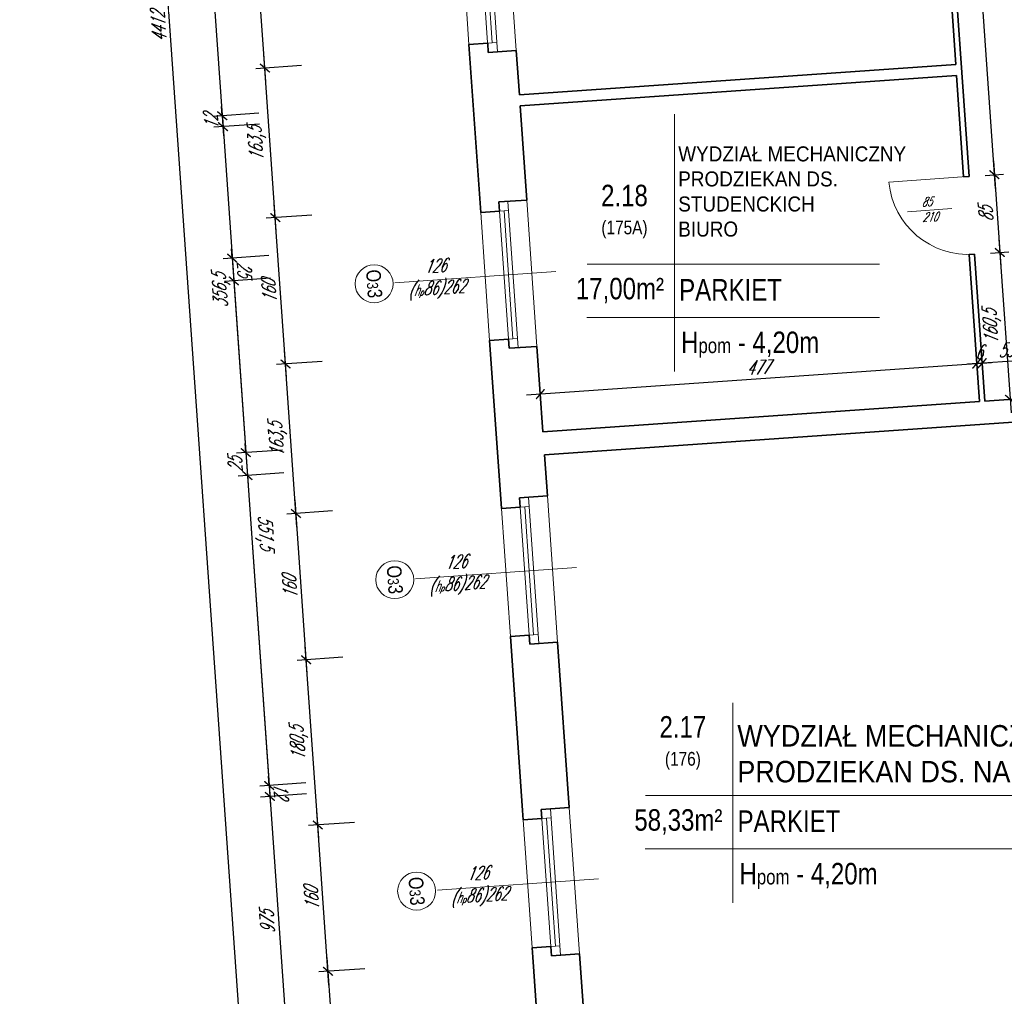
# Model space of a CAD drawing. Header units: millimetres. Extents: x 402 to 79005, y -7782 to 89952.
# Tile 85 of 256: x 21522 to 22595, y 22265 to 23330. Entities that reach past the tile are written whole.
import ezdxf

# ---------------------------------------------------------------- set-up
doc = ezdxf.new("R2010")
doc.units = ezdxf.units.MM
doc.header["$LTSCALE"] = 10
doc.layers.get('0').update_dxf_attribs({"lineweight": 0})
doc.layers.get('Defpoints').update_dxf_attribs({"color": 253})
for name, color, linetype, lineweight in [('01 parter - ściany', 253, 'Continuous', 35), ('03-01_okna', 253, 'Continuous', 15), ('03_drzwi', 253, 'Continuous', 15), ('04-1_widok', 253, 'Continuous', 5), ('05-01_wymiary', 253, 'Continuous', 5), ('05-03_opis', 253, 'Continuous', 5)]:
    doc.layers.add(name, color=color, linetype=linetype, lineweight=lineweight)
doc.styles.add('ariel', font='ARIAL.TTF', dxfattribs={"width": 0.8})
doc.styles.add('ariel_wym', font='simplex.shx', dxfattribs={"width": 0.65, "oblique": 25})
doc.dimstyles.new('ariel 50', dxfattribs={"dimtxt": 15, "dimasz": 10, "dimexe": 10, "dimexo": 0, "dimgap": 5, "dimtad": 1, "dimdec": 1, "dimrnd": 0.5, "dimtxsty": 'ariel_wym', "dimblk": 'ARCHTICK', "dimcen": 2.5, "dimdle": 15, "dimazin": 0, "dimtfac": 1, "dimtdec": 1, "dimtix": 1, "dimtmove": 0, "dimatfit": 3, "dimldrblk": 'DOT', "dimfxl": 0, "dimarcsym": 0})
doc.dimstyles.new('ariel 50 wnętrze', dxfattribs={"dimtxt": 15, "dimasz": 10, "dimexe": 10, "dimexo": 0, "dimgap": 5, "dimtad": 1, "dimdec": 1, "dimrnd": 0.5, "dimtxsty": 'ariel_wym', "dimblk": 'ARCHTICK', "dimcen": 2.5, "dimdle": 15, "dimazin": 0, "dimtfac": 1, "dimtdec": 1, "dimtix": 1, "dimtmove": 0, "dimatfit": 3, "dimldrblk": 'DOT', "dimfxl": 0, "dimarcsym": 0})

# ---------------------------------------------------------------- blocks, each defined once
blk = doc.blocks.new('_ArchTick')
at = {"color": 0, "linetype": 'ByBlock', "const_width": 0.15}
blk.add_lwpolyline([(-0.5, -0.5), (0.5, 0.5)], dxfattribs=at)
blk = doc.blocks.new('*D1879')
at = {"layer": '05-01_wymiary', "color": 0, "lineweight": -2}
for p, q in [((21871.4, 22096.9), (21856.7, 22306.9)), ((21897.7, 22294.7), (21847.8, 22291.2)), ((21910.3, 22114.7), (21860.4, 22111.2))]:
    blk.add_line(p, q, dxfattribs=at)
at = {"layer": 'Defpoints', "color": 0}
for p in [(22131.8, 22311.1), (21857.8, 22291.9), (22144.4, 22131)]:
    blk.add_point(p, dxfattribs=at)
at = {"layer": '05-01_wymiary', "color": 0, "lineweight": -2, "xscale": 10, "yscale": 10, "zscale": 10}
for p, rotation in [((21857.8, 22291.9), 94.0000000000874), ((21870.4, 22111.9), 274.0000000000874)]:
    blk.add_blockref('_ArchTick', p, dxfattribs=dict(at, rotation=rotation))
at = {"layer": '05-01_wymiary', "color": 0, "insert": (21850.2, 22200.9), "char_height": 15, "attachment_point": 5, "rotation": 94, "style": 'ariel_wym'}
blk.add_mtext('180,5', dxfattribs=at)
blk = doc.blocks.new('_Dot')
at = {"color": 0, "linetype": 'ByBlock', "lineweight": -2}
blk.add_line((-0.5, 0), (-1, 0), dxfattribs=at)
at = {"color": 0, "linetype": 'ByBlock', "const_width": 0.5}
blk.add_lwpolyline([(-0.25, 0, 1), (0.25, 0, 1)], format="xyb", close=True, dxfattribs=at)
blk = doc.blocks.new('*D1880')
at = {"layer": '05-01_wymiary', "color": 0, "lineweight": -2}
for p, q in [((21858.8, 22277), (21845.6, 22466.5)), ((21886.5, 22454.3), (21836.6, 22450.8)), ((21897.7, 22294.7), (21847.8, 22291.2))]:
    blk.add_line(p, q, dxfattribs=at)
at = {"layer": 'Defpoints', "color": 0}
for p in [(22120.7, 22470.7), (21846.6, 22451.5), (22131.8, 22311.1)]:
    blk.add_point(p, dxfattribs=at)
at = {"layer": '05-01_wymiary', "color": 0, "lineweight": -2, "xscale": 10, "yscale": 10, "zscale": 10}
for p, rotation in [((21846.6, 22451.5), 94.00000000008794), ((21857.8, 22291.9), 274.0000000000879)]:
    blk.add_blockref('_ArchTick', p, dxfattribs=dict(at, rotation=rotation))
at = {"layer": '05-01_wymiary', "color": 0, "insert": (21839.7, 22370.9), "char_height": 15, "attachment_point": 5, "rotation": 94, "style": 'ariel_wym'}
blk.add_mtext('160', dxfattribs=at)
blk = doc.blocks.new('*D1881')
at = {"layer": '05-01_wymiary', "color": 0, "lineweight": -2}
for p, q in [((21847.6, 22436.6), (21833, 22646.6)), ((21873.9, 22634.4), (21824, 22630.9)), ((21886.5, 22454.3), (21836.6, 22450.8))]:
    blk.add_line(p, q, dxfattribs=at)
at = {"layer": 'Defpoints', "color": 0}
for p in [(22108.1, 22650.8), (21834, 22631.6), (22120.7, 22470.7)]:
    blk.add_point(p, dxfattribs=at)
at = {"layer": '05-01_wymiary', "color": 0, "lineweight": -2, "xscale": 10, "yscale": 10, "zscale": 10}
for p, rotation in [((21834, 22631.6), 94.00000000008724), ((21846.6, 22451.5), 274.0000000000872)]:
    blk.add_blockref('_ArchTick', p, dxfattribs=dict(at, rotation=rotation))
at = {"layer": '05-01_wymiary', "color": 0, "insert": (21826.4, 22540.6), "char_height": 15, "attachment_point": 5, "rotation": 94, "style": 'ariel_wym'}
blk.add_mtext('180,5', dxfattribs=at)
blk = doc.blocks.new('*D1882')
at = {"layer": '05-01_wymiary', "color": 0, "lineweight": -2}
for p, q in [((21835.1, 22616.6), (21821.8, 22806.2)), ((21862.8, 22794), (21812.9, 22790.5)), ((21873.9, 22634.4), (21824, 22630.9))]:
    blk.add_line(p, q, dxfattribs=at)
at = {"layer": 'Defpoints', "color": 0}
for p in [(22096.9, 22810.4), (21822.8, 22791.2), (22108.1, 22650.8)]:
    blk.add_point(p, dxfattribs=at)
at = {"layer": '05-01_wymiary', "color": 0, "lineweight": -2, "xscale": 10, "yscale": 10, "zscale": 10}
for p, rotation in [((21822.8, 22791.2), 94.00000000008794), ((21834, 22631.6), 274.0000000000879)]:
    blk.add_blockref('_ArchTick', p, dxfattribs=dict(at, rotation=rotation))
at = {"layer": '05-01_wymiary', "color": 0, "insert": (21816, 22710.5), "char_height": 15, "attachment_point": 5, "rotation": 94, "style": 'ariel_wym'}
blk.add_mtext('160', dxfattribs=at)
blk = doc.blocks.new('*D1883')
at = {"layer": '05-01_wymiary', "color": 0, "lineweight": -2}
for p, q in [((21823.9, 22776.3), (21810.4, 22969.3)), ((21851.3, 22957.1), (21801.5, 22953.6)), ((21862.8, 22794), (21812.9, 22790.5))]:
    blk.add_line(p, q, dxfattribs=at)
at = {"layer": 'Defpoints', "color": 0}
for p in [(22085.5, 22973.5), (21811.4, 22954.3), (22096.9, 22810.4)]:
    blk.add_point(p, dxfattribs=at)
at = {"layer": '05-01_wymiary', "color": 0, "lineweight": -2, "xscale": 10, "yscale": 10, "zscale": 10}
for p, rotation in [((21811.4, 22954.3), 94.00000000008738), ((21822.8, 22791.2), 274.0000000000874)]:
    blk.add_blockref('_ArchTick', p, dxfattribs=dict(at, rotation=rotation))
at = {"layer": '05-01_wymiary', "color": 0, "insert": (21803.3, 22871.8), "char_height": 15, "attachment_point": 5, "rotation": 94, "style": 'ariel_wym'}
blk.add_mtext('163,5', dxfattribs=at)
blk = doc.blocks.new('*D1884')
at = {"layer": '05-01_wymiary', "color": 0, "lineweight": -2}
for p, q in [((21812.5, 22939.4), (21799.2, 23128.9)), ((21840.2, 23116.7), (21790.3, 23113.2)), ((21851.3, 22957.1), (21801.5, 22953.6))]:
    blk.add_line(p, q, dxfattribs=at)
at = {"layer": 'Defpoints', "color": 0}
for p in [(22074.4, 23133.1), (21800.3, 23113.9), (22085.5, 22973.5)]:
    blk.add_point(p, dxfattribs=at)
at = {"layer": '05-01_wymiary', "color": 0, "lineweight": -2, "xscale": 10, "yscale": 10, "zscale": 10}
for p, rotation in [((21800.3, 23113.9), 94.00000000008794), ((21811.4, 22954.3), 274.0000000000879)]:
    blk.add_blockref('_ArchTick', p, dxfattribs=dict(at, rotation=rotation))
at = {"layer": '05-01_wymiary', "color": 0, "insert": (21793.4, 23033.2), "char_height": 15, "attachment_point": 5, "rotation": 94, "style": 'ariel_wym'}
blk.add_mtext('160', dxfattribs=at)
blk = doc.blocks.new('*D1885')
at = {"layer": '05-01_wymiary', "color": 0, "lineweight": -2}
for p, q in [((21801.3, 23099), (21787.8, 23292)), ((21828.8, 23279.8), (21778.9, 23276.3)), ((21840.2, 23116.7), (21790.3, 23113.2))]:
    blk.add_line(p, q, dxfattribs=at)
at = {"layer": 'Defpoints', "color": 0}
for p in [(22063, 23296.2), (21788.9, 23277), (22074.4, 23133.1)]:
    blk.add_point(p, dxfattribs=at)
at = {"layer": '05-01_wymiary', "color": 0, "lineweight": -2, "xscale": 10, "yscale": 10, "zscale": 10}
for p, rotation in [((21788.9, 23277), 94.0000000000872), ((21800.3, 23113.9), 274.0000000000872)]:
    blk.add_blockref('_ArchTick', p, dxfattribs=dict(at, rotation=rotation))
at = {"layer": '05-01_wymiary', "color": 0, "insert": (21780.7, 23194.5), "char_height": 15, "attachment_point": 5, "rotation": 94, "style": 'ariel_wym'}
blk.add_mtext('163,5', dxfattribs=at)
blk = doc.blocks.new('*D1886')
at = {"layer": '05-01_wymiary', "color": 0, "lineweight": -2}
for p, q in [((21789.9, 23262.1), (21776.7, 23451.6)), ((21817.6, 23439.4), (21767.7, 23435.9)), ((21828.8, 23279.8), (21778.9, 23276.3))]:
    blk.add_line(p, q, dxfattribs=at)
at = {"layer": 'Defpoints', "color": 0}
for p in [(22051.8, 23455.8), (21777.7, 23436.6), (22063, 23296.2)]:
    blk.add_point(p, dxfattribs=at)
at = {"layer": '05-01_wymiary', "color": 0, "lineweight": -2, "xscale": 10, "yscale": 10, "zscale": 10}
for p, rotation in [((21777.7, 23436.6), 94.00000000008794), ((21788.9, 23277), 274.0000000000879)]:
    blk.add_blockref('_ArchTick', p, dxfattribs=dict(at, rotation=rotation))
at = {"layer": '05-01_wymiary', "color": 0, "insert": (21770.8, 23356), "char_height": 15, "attachment_point": 5, "rotation": 94, "style": 'ariel_wym'}
blk.add_mtext('160', dxfattribs=at)
blk = doc.blocks.new('*D1913')
at = {"layer": '05-01_wymiary', "color": 0, "lineweight": -2}
for p, q in [((21702.9, 23790.3), (21743.4, 23210.1)), ((21743.8, 23778.1), (21693.9, 23774.6)), ((21782.3, 23227.8), (21732.4, 23224.3))]:
    blk.add_line(p, q, dxfattribs=at)
at = {"layer": 'Defpoints', "color": 0}
for p in [(22029, 23798), (22067.5, 23247.8), (21742.4, 23225)]:
    blk.add_point(p, dxfattribs=at)
at = {"layer": '05-01_wymiary', "color": 0, "lineweight": -2, "xscale": 10, "yscale": 10, "zscale": 10}
for p, rotation in [((21703.9, 23775.3), 94.00000000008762), ((21742.4, 23225), 274.0000000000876)]:
    blk.add_blockref('_ArchTick', p, dxfattribs=dict(at, rotation=rotation))
at = {"layer": '05-01_wymiary', "color": 0, "insert": (21709.3, 23499.2), "char_height": 15, "attachment_point": 5, "rotation": 94, "style": 'ariel_wym'}
blk.add_mtext('551,5', dxfattribs=at)
blk = doc.blocks.new('*D1914')
at = {"layer": '05-01_wymiary', "color": 0, "lineweight": -2}
for p, q in [((21742.4, 23225), (21741.7, 23235)), ((21782.3, 23227.8), (21732.4, 23224.3)), ((21742.4, 23225), (21743.2, 23213.1)), ((21783.1, 23215.9), (21733.2, 23212.4)), ((21743.2, 23213.1), (21743.9, 23203.1))]:
    blk.add_line(p, q, dxfattribs=at)
at = {"layer": 'Defpoints', "color": 0}
for p in [(22067.5, 23247.8), (22068.4, 23235.9), (21743.2, 23213.1)]:
    blk.add_point(p, dxfattribs=at)
at = {"layer": '05-01_wymiary', "color": 0, "lineweight": -2, "xscale": 10, "yscale": 10, "zscale": 10}
for p, rotation in [((21742.4, 23225), 274.000000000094), ((21743.2, 23213.1), 94.00000000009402)]:
    blk.add_blockref('_ArchTick', p, dxfattribs=dict(at, rotation=rotation))
at = {"layer": '05-01_wymiary', "color": 0, "insert": (21730.3, 23218.2), "char_height": 15, "attachment_point": 5, "rotation": 94, "style": 'ariel_wym'}
blk.add_mtext('12', dxfattribs=at)
blk = doc.blocks.new('*D1915')
at = {"layer": '05-01_wymiary', "color": 0, "lineweight": -2}
for p, q in [((21742.2, 23228.1), (21769.1, 22842.6)), ((21783.1, 23215.9), (21733.2, 23212.4)), ((21808, 22860.3), (21758.1, 22856.9))]:
    blk.add_line(p, q, dxfattribs=at)
at = {"layer": 'Defpoints', "color": 0}
for p in [(22067.2, 23235.8), (22092, 22880.2), (21768.1, 22857.6)]:
    blk.add_point(p, dxfattribs=at)
at = {"layer": '05-01_wymiary', "color": 0, "lineweight": -2, "xscale": 10, "yscale": 10, "zscale": 10}
for p, rotation in [((21743.2, 23213.1), 94.00000000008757), ((21768.1, 22857.6), 274.0000000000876)]:
    blk.add_blockref('_ArchTick', p, dxfattribs=dict(at, rotation=rotation))
at = {"layer": '05-01_wymiary', "color": 0, "insert": (21741.8, 23034.4), "char_height": 15, "attachment_point": 5, "rotation": 94, "style": 'ariel_wym'}
blk.add_mtext('356,5', dxfattribs=at)
blk = doc.blocks.new('*D1916')
at = {"layer": '05-01_wymiary', "color": 0, "lineweight": -2}
for p, q in [((21768.1, 22857.6), (21767.4, 22867.5)), ((21808, 22860.3), (21758.1, 22856.9)), ((21768.1, 22857.6), (21769.8, 22832.6)), ((21809.7, 22835.4), (21759.9, 22831.9)), ((21769.8, 22832.6), (21770.5, 22822.6))]:
    blk.add_line(p, q, dxfattribs=at)
at = {"layer": 'Defpoints', "color": 0}
for p in [(22092, 22880.2), (22093.8, 22855.3), (21769.8, 22832.6)]:
    blk.add_point(p, dxfattribs=at)
at = {"layer": '05-01_wymiary', "color": 0, "lineweight": -2, "xscale": 10, "yscale": 10, "zscale": 10}
for p, rotation in [((21768.1, 22857.6), 274.0000000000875), ((21769.8, 22832.6), 94.0000000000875)]:
    blk.add_blockref('_ArchTick', p, dxfattribs=dict(at, rotation=rotation))
at = {"layer": '05-01_wymiary', "color": 0, "insert": (21756.5, 22844.2), "char_height": 15, "attachment_point": 5, "rotation": 94, "style": 'ariel_wym'}
blk.add_mtext('25', dxfattribs=at)
blk = doc.blocks.new('*D1917')
at = {"layer": '05-01_wymiary', "color": 0, "lineweight": -2}
for p, q in [((21768.8, 22847.6), (21838.9, 21845)), ((21809.7, 22835.4), (21759.9, 22831.9)), ((21877.7, 21862.8), (21827.9, 21859.3))]:
    blk.add_line(p, q, dxfattribs=at)
at = {"layer": 'Defpoints', "color": 0}
for p in [(22093.8, 22855.3), (22161.8, 21882.6), (21837.8, 21860)]:
    blk.add_point(p, dxfattribs=at)
at = {"layer": '05-01_wymiary', "color": 0, "lineweight": -2, "xscale": 10, "yscale": 10, "zscale": 10}
for p, rotation in [((21769.8, 22832.6), 94.0000000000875), ((21837.8, 21860), 274.0000000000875)]:
    blk.add_blockref('_ArchTick', p, dxfattribs=dict(at, rotation=rotation))
at = {"layer": '05-01_wymiary', "color": 0, "insert": (21791.4, 22345.4), "char_height": 15, "attachment_point": 5, "rotation": 94, "style": 'ariel_wym'}
blk.add_mtext('975', dxfattribs=at)
blk = doc.blocks.new('*D1920')
at = {"layer": '05-01_wymiary', "color": 0, "lineweight": -2}
for p, q in [((21840.4, 21107.3), (21530.5, 25538.5)), ((21571.4, 25526.3), (21521.6, 25522.9)), ((21879.2, 21125), (21829.3, 21121.5))]:
    blk.add_line(p, q, dxfattribs=at)
at = {"layer": 'Defpoints', "color": 0}
for p in [(21854.5, 25546.1), (21531.5, 25523.5), (22246.2, 21150.7)]:
    blk.add_point(p, dxfattribs=at)
at = {"layer": '05-01_wymiary', "color": 0, "lineweight": -2, "xscale": 10, "yscale": 10, "zscale": 10}
for p, rotation in [((21531.5, 25523.5), 94.00000000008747), ((21839.3, 21122.2), 274.0000000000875)]:
    blk.add_blockref('_ArchTick', p, dxfattribs=dict(at, rotation=rotation))
at = {"layer": '05-01_wymiary', "color": 0, "insert": (21673, 23322), "char_height": 15, "attachment_point": 5, "rotation": 94, "style": 'ariel_wym'}
blk.add_mtext('4412', dxfattribs=at)
blk = doc.blocks.new('*D2014')
at = {"layer": '05-01_wymiary', "color": 0, "lineweight": -2}
for p, q in [((22555.2, 23576.1), (22585.3, 23145.8)), ((22546.3, 23560.4), (22566.3, 23561.8)), ((22574.3, 23160), (22594.3, 23161.4))]:
    blk.add_line(p, q, dxfattribs=at)
at = {"layer": 'Defpoints', "color": 0}
for p in [(22528.7, 23559.2), (22556.7, 23158.8), (22584.3, 23160.7)]:
    blk.add_point(p, dxfattribs=at)
at = {"layer": '05-01_wymiary', "color": 0, "lineweight": -2, "xscale": 10, "yscale": 10, "zscale": 10}
for p, rotation in [((22556.3, 23561.1), 94.00000000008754), ((22584.3, 23160.7), 274.0000000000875)]:
    blk.add_blockref('_ArchTick', p, dxfattribs=dict(at, rotation=rotation))
at = {"layer": '05-01_wymiary', "color": 0, "insert": (22556.4, 23359.9), "char_height": 15, "attachment_point": 5, "rotation": 94, "style": 'ariel_wym'}
blk.add_mtext('401,5', dxfattribs=at)
blk = doc.blocks.new('*D2015')
at = {"layer": '05-01_wymiary', "color": 0, "lineweight": -2}
for p, q in [((22583.2, 23175.7), (22591.3, 23061)), ((22574.3, 23160), (22594.3, 23161.4)), ((22580.2, 23075.2), (22600.2, 23076.6))]:
    blk.add_line(p, q, dxfattribs=at)
at = {"layer": 'Defpoints', "color": 0}
for p in [(22556.7, 23158.8), (22562.7, 23074), (22590.2, 23075.9)]:
    blk.add_point(p, dxfattribs=at)
at = {"layer": '05-01_wymiary', "color": 0, "lineweight": -2, "xscale": 10, "yscale": 10, "zscale": 10}
for p, rotation in [((22584.3, 23160.7), 94.00000000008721), ((22590.2, 23075.9), 274.0000000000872)]:
    blk.add_blockref('_ArchTick', p, dxfattribs=dict(at, rotation=rotation))
at = {"layer": '05-01_wymiary', "color": 0, "insert": (22574.8, 23117.5), "char_height": 15, "attachment_point": 5, "rotation": 94, "style": 'ariel_wym'}
blk.add_mtext('85', dxfattribs=at)
blk = doc.blocks.new('*D2016')
at = {"layer": '05-01_wymiary', "color": 0, "lineweight": -2}
for p, q in [((22589.2, 23090.9), (22602.5, 22900.9)), ((22580.2, 23075.2), (22600.2, 23076.6)), ((22591.4, 22915.1), (22611.4, 22916.5))]:
    blk.add_line(p, q, dxfattribs=at)
at = {"layer": 'Defpoints', "color": 0}
for p in [(22562.7, 23074), (22573.9, 22913.9), (22601.4, 22915.8)]:
    blk.add_point(p, dxfattribs=at)
at = {"layer": '05-01_wymiary', "color": 0, "lineweight": -2, "xscale": 10, "yscale": 10, "zscale": 10}
for p, rotation in [((22590.2, 23075.9), 94.00000000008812), ((22601.4, 22915.8), 274.0000000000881)]:
    blk.add_blockref('_ArchTick', p, dxfattribs=dict(at, rotation=rotation))
at = {"layer": '05-01_wymiary', "color": 0, "insert": (22581.9, 22994.9), "char_height": 15, "attachment_point": 5, "rotation": 94, "style": 'ariel_wym'}
blk.add_mtext('160,5', dxfattribs=at)
blk = doc.blocks.new('*D2018')
at = {"layer": '05-01_wymiary', "color": 0, "lineweight": -2}
for p, q in [((22571.7, 22945.1), (22570.3, 22965)), ((22624.6, 22948.8), (22623.2, 22968.7)), ((22638.8, 22959.8), (22556, 22954))]:
    blk.add_line(p, q, dxfattribs=at)
at = {"layer": 'Defpoints', "color": 0}
for p in [(22571, 22955.1), (22625.8, 22930.6), (22573.9, 22913.9)]:
    blk.add_point(p, dxfattribs=at)
at = {"layer": '05-01_wymiary', "color": 0, "lineweight": -2, "xscale": 10, "yscale": 10, "zscale": 10}
for p, rotation in [((22623.9, 22958.8), 3.999999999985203), ((22571, 22955.1), 183.9999999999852)]:
    blk.add_blockref('_ArchTick', p, dxfattribs=dict(at, rotation=rotation))
at = {"layer": '05-01_wymiary', "color": 0, "insert": (22596.6, 22969.4), "char_height": 15, "attachment_point": 5, "rotation": 4, "style": 'ariel_wym'}
blk.add_mtext('53', dxfattribs=at)
blk = doc.blocks.new('*D2019')
at = {"layer": '05-01_wymiary', "color": 0, "lineweight": -2}
for p, q in [((22565.7, 22944.7), (22564.3, 22964.6)), ((22571.7, 22945.1), (22570.3, 22965)), ((22565, 22954.7), (22555, 22954)), ((22571, 22955.1), (22565, 22954.7)), ((22571, 22955.1), (22581, 22955.8))]:
    blk.add_line(p, q, dxfattribs=at)
at = {"layer": 'Defpoints', "color": 0}
for p in [(22565, 22954.7), (22567.9, 22913.5), (22573.9, 22913.9)]:
    blk.add_point(p, dxfattribs=at)
at = {"layer": '05-01_wymiary', "color": 0, "lineweight": -2, "xscale": 10, "yscale": 10, "zscale": 10}
for p, rotation in [((22565, 22954.7), 3.999999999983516), ((22571, 22955.1), 183.9999999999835)]:
    blk.add_blockref('_ArchTick', p, dxfattribs=dict(at, rotation=rotation))
at = {"layer": '05-01_wymiary', "color": 0, "insert": (22567.1, 22967.3), "char_height": 15, "attachment_point": 5, "rotation": 4, "style": 'ariel_wym'}
blk.add_mtext('6', dxfattribs=at)
blk = doc.blocks.new('*D2020')
at = {"layer": '05-01_wymiary', "color": 0, "lineweight": -2}
for p, q in [((22565.7, 22944.7), (22564.3, 22964.6)), ((22580, 22955.7), (22074.2, 22920.3)), ((22089.9, 22911.4), (22088.5, 22931.4))]:
    blk.add_line(p, q, dxfattribs=at)
at = {"layer": 'Defpoints', "color": 0}
for p in [(22089.2, 22921.4), (22567.9, 22913.5), (22092, 22880.2)]:
    blk.add_point(p, dxfattribs=at)
at = {"layer": '05-01_wymiary', "color": 0, "lineweight": -2, "xscale": 10, "yscale": 10, "zscale": 10}
for p, rotation in [((22565, 22954.7), 3.999999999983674), ((22089.2, 22921.4), 183.9999999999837)]:
    blk.add_blockref('_ArchTick', p, dxfattribs=dict(at, rotation=rotation))
at = {"layer": '05-01_wymiary', "color": 0, "insert": (22326.2, 22950.5), "char_height": 15, "attachment_point": 5, "rotation": 4, "style": 'ariel_wym'}
blk.add_mtext('477', dxfattribs=at)
blk = doc.blocks.new('*D1773')
at = {"layer": '05-01_wymiary', "color": 0, "lineweight": -2}
for p, q in [((21793.1, 23072.6), (21743.3, 23069.1)), ((21753.2, 23069.8), (21752.5, 23079.8)), ((21753.2, 23069.8), (21755, 23044.9)), ((21794.9, 23047.7), (21745, 23044.2)), ((21755, 23044.9), (21755.7, 23034.9))]:
    blk.add_line(p, q, dxfattribs=at)
at = {"layer": 'Defpoints', "color": 0}
for p in [(22078.4, 23092.5), (22080.1, 23067.6), (21755, 23044.9)]:
    blk.add_point(p, dxfattribs=at)
at = {"layer": '05-01_wymiary', "color": 0, "lineweight": -2, "xscale": 10, "yscale": 10, "zscale": 10}
for p, rotation in [((21753.2, 23069.8), 274.0000000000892), ((21755, 23044.9), 94.00000000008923)]:
    blk.add_blockref('_ArchTick', p, dxfattribs=dict(at, rotation=rotation))
at = {"layer": '05-01_wymiary', "color": 0, "insert": (21766.6, 23058.2), "char_height": 15, "attachment_point": 5, "rotation": 274, "style": 'ariel_wym'}
blk.add_mtext('25', dxfattribs=at)
blk = doc.blocks.new('*D1774')
at = {"layer": '05-01_wymiary', "color": 0, "lineweight": -2}
for p, q in [((21753.9, 23059.8), (21794.5, 22479.6)), ((21794.9, 23047.7), (21745, 23044.2)), ((21833.4, 22497.4), (21783.5, 22493.9))]:
    blk.add_line(p, q, dxfattribs=at)
at = {"layer": 'Defpoints', "color": 0}
for p in [(22080.1, 23067.6), (22118.6, 22517.3), (21793.5, 22494.6)]:
    blk.add_point(p, dxfattribs=at)
at = {"layer": '05-01_wymiary', "color": 0, "lineweight": -2, "xscale": 10, "yscale": 10, "zscale": 10}
for p, rotation in [((21755, 23044.9), 94.00000000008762), ((21793.5, 22494.6), 274.0000000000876)]:
    blk.add_blockref('_ArchTick', p, dxfattribs=dict(at, rotation=rotation))
at = {"layer": '05-01_wymiary', "color": 0, "insert": (21788.1, 22770.7), "char_height": 15, "attachment_point": 5, "rotation": 274, "style": 'ariel_wym'}
blk.add_mtext('551,5', dxfattribs=at)
blk = doc.blocks.new('*D1775')
at = {"layer": '05-01_wymiary', "color": 0, "lineweight": -2}
for p, q in [((21793.5, 22494.6), (21792.8, 22504.6)), ((21833.4, 22497.4), (21783.5, 22493.9)), ((21793.5, 22494.6), (21794.3, 22482.7)), ((21834.2, 22485.5), (21784.3, 22482)), ((21794.3, 22482.7), (21795, 22472.7))]:
    blk.add_line(p, q, dxfattribs=at)
at = {"layer": 'Defpoints', "color": 0}
for p in [(22118.6, 22517.3), (22119.4, 22505.4), (21794.3, 22482.7)]:
    blk.add_point(p, dxfattribs=at)
at = {"layer": '05-01_wymiary', "color": 0, "lineweight": -2, "xscale": 10, "yscale": 10, "zscale": 10}
for p, rotation in [((21793.5, 22494.6), 274.000000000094), ((21794.3, 22482.7), 94.00000000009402)]:
    blk.add_blockref('_ArchTick', p, dxfattribs=dict(at, rotation=rotation))
at = {"layer": '05-01_wymiary', "color": 0, "insert": (21806.4, 22489.5), "char_height": 15, "attachment_point": 5, "rotation": 274, "style": 'ariel_wym'}
blk.add_mtext('12', dxfattribs=at)

msp = doc.modelspace()

# ---------------------------------------------------------------- linework, layer by layer
at = {"layer": '01 parter - ściany'}
for p, q in [((22522.76, 23558.76), (22542.19, 23280.95)), ((22528.75, 23559.18), (22556.74, 23158.8)), ((22031.83, 23304.04), (22011.38, 23302.61)), ((22011.38, 23302.61), (22012.08, 23292.64)), ((22032.53, 23294.07), (22031.83, 23304.04)), ((22062.96, 23296.19), (22032.53, 23294.07)), ((22066.35, 23247.67), (22062.96, 23296.19)), ((22023.49, 23129.53), (22012.08, 23292.64)), ((22066.35, 23247.67), (22542.19, 23280.95)), ((22067.18, 23235.78), (22543.02, 23269.05)), ((22543.02, 23269.05), (22550.76, 23158.38)), ((22074.36, 23133.09), (22067.18, 23235.78)), ((22556.74, 23158.8), (22550.76, 23158.38)), ((22024.18, 23119.56), (22023.49, 23129.53)), ((22074.36, 23133.09), (22043.94, 23130.96)), ((22043.94, 23130.96), (22044.63, 23120.99)), ((22044.63, 23120.99), (22024.18, 23119.56)), ((22556.68, 23073.76), (22567.88, 22913.48)), ((22562.67, 23074.03), (22556.69, 23073.61)), ((22562.67, 23074.03), (22573.87, 22913.9)), ((22054.4, 22981.33), (22033.95, 22979.9)), ((22033.95, 22979.9), (22034.65, 22969.92)), ((22055.1, 22971.35), (22054.4, 22981.33)), ((22046.75, 22796.85), (22034.65, 22969.92)), ((22085.52, 22973.48), (22055.1, 22971.35)), ((22092.05, 22880.21), (22085.52, 22973.48)), ((22092.05, 22880.21), (22567.88, 22913.48)), ((22573.87, 22913.9), (22626.74, 22917.6)), ((22093.79, 22855.27), (22695.32, 22897.33)), ((22096.93, 22810.38), (22093.79, 22855.27)), ((22096.93, 22810.38), (22066.5, 22808.25)), ((22066.5, 22808.25), (22067.2, 22798.28)), ((22067.2, 22798.28), (22046.75, 22796.85)), ((22076.97, 22658.62), (22056.52, 22657.19)), ((22069.8, 22467.15), (22056.52, 22657.19)), ((22077.66, 22648.64), (22076.97, 22658.62)), ((22108.09, 22650.77), (22077.66, 22648.64)), ((22120.68, 22470.71), (22108.09, 22650.77)), ((22120.68, 22470.71), (22090.25, 22468.58)), ((22070.5, 22457.18), (22069.8, 22467.15)), ((22090.95, 22458.61), (22070.5, 22457.18)), ((22090.25, 22468.58), (22090.95, 22458.61)), ((22100.72, 22318.95), (22080.27, 22317.52)), ((22101.42, 22308.97), (22100.72, 22318.95)), ((22080.27, 22317.52), (22080.97, 22307.54)), ((22131.84, 22311.1), (22101.42, 22308.97)), ((22144.43, 22131.04), (22131.84, 22311.1)), ((22094.25, 22117.5), (22080.97, 22307.54))]:
    msp.add_line(p, q, dxfattribs=at)
at = {"layer": '03-01_okna', "linetype": 'Continuous', "lineweight": 0}
for p, q in [((22032.53, 23294.07), (22021.37, 23453.68)), ((22042.51, 23294.76), (22031.35, 23454.37)), ((22011.38, 23302.61), (22001.62, 23442.27)), ((22036.82, 23304.39), (22027.06, 23444.05)), ((22041.81, 23304.74), (22031.83, 23304.04)), ((22055.1, 22971.35), (22043.94, 23130.96)), ((22065.07, 22972.05), (22053.91, 23131.66)), ((22033.95, 22979.9), (22024.18, 23119.56)), ((22054.61, 23121.69), (22044.63, 23120.99)), ((22059.39, 22981.68), (22049.62, 23121.34)), ((22064.38, 22982.03), (22054.4, 22981.33)), ((22077.66, 22648.64), (22066.5, 22808.25)), ((22087.64, 22649.34), (22076.48, 22808.95)), ((22056.52, 22657.19), (22046.75, 22796.85)), ((22077.18, 22798.97), (22067.2, 22798.28)), ((22081.95, 22658.97), (22072.19, 22798.62)), ((22086.94, 22659.31), (22076.97, 22658.62)), ((22111.39, 22309.67), (22100.23, 22469.28)), ((22080.97, 22307.54), (22069.8, 22467.15)), ((22101.42, 22308.97), (22090.25, 22468.58)), ((22100.93, 22459.3), (22090.95, 22458.61)), ((22105.71, 22319.3), (22095.94, 22458.95)), ((22110.69, 22319.64), (22100.72, 22318.95))]:
    msp.add_line(p, q, dxfattribs=at)
at = {"layer": '03_drzwi'}
for p, q in [((22554.07, 23158.62), (22469.28, 23152.69)), ((22489.4, 23120.34), (22537.76, 23123.72))]:
    msp.add_line(p, q, dxfattribs=at)
msp.add_arc((22555.84, 23160.68), 86.93, 185.27551, 274.50986, dxfattribs=at)
at = {"layer": '04-1_widok'}
for p, q in [((22051.8, 23455.8), (22062.96, 23296.19)), ((22074.36, 23133.09), (22085.52, 22973.48)), ((22096.93, 22810.38), (22108.09, 22650.77)), ((22120.68, 22470.71), (22131.84, 22311.1))]:
    msp.add_line(p, q, dxfattribs=at)
at = {"layer": '05-03_opis'}
for p, q in [((22235.42, 23226.71), (22235.42, 22945.98)), ((22140.16, 23063.24), (22458.92, 23063.24)), ((22139.92, 23004.88), (22458.92, 23004.88)), ((22299.12, 22584.88), (22299.12, 22366.48)), ((22203.86, 22483.75), (22656, 22483.75)), ((22203.62, 22425.39), (22654.65, 22425.39))]:
    msp.add_line(p, q, dxfattribs=at)
at = {"layer": '05-03_opis', "lineweight": 0}
for p, q in [((22106.26, 23055.13), (21930.67, 23042.85)), ((22128.83, 22732.41), (21953.24, 22720.14)), ((22152.58, 22392.74), (21976.99, 22380.47))]:
    msp.add_line(p, q, dxfattribs=at)
for centre in [(21908.01, 23041.76), (21930.57, 22719.05), (21954.32, 22379.38)]:
    msp.add_circle(centre, 20.69, dxfattribs=at)

# ---------------------------------------------------------------- texts
at = {"layer": '03_drzwi', "insert": (22504.83, 23135.99), "char_height": 10, "width": 46.1752, "attachment_point": 1, "rotation": 2.25546, "style": 'ariel_wym'}
msp.add_mtext('85\\P210', dxfattribs=at)
at = {"layer": '05-03_opis', "style": 'ariel'}
for s, insert, char_height, width, attachment_point in [('\\W0.9;{\\fArial|b0|i0|c238|p34;WYDZIAŁ MECHANICZNY\\PPRODZIEKAN DS. STUDENCKICH \\PBIURO}', (22239.58, 23142.3), 16.3964, 249.6463, 4), ('{\\fArial|b0|i0|c238|p34;2.18\\P\\H0.6404x;(175A)}', (22180.96, 23120.45), 23.4234, 108.9126, 5), ('{\\fArial|b0|i0|c238|p34;17,00m²}', (22176.03, 23034.34), 23.4234, 108.9126, 5), ('{\\fArial|b0|i0|c238|p34;PARKIET}', (22240.61, 23035.17), 23.4234, 322.789, 4), ('{\\fArial|b0|i0|c238|p34; H\\H0.7x;pom\\H1.429x; - 4,20m}', (22235.42, 22975.43), 23.4234, 322.789, 4), ('{\\fArial|b0|i0|c238|p34;2.17\\P\\H0.6404x;(176)}', (22244.67, 22540.96), 23.4234, 108.9126, 5), ('\\W0.9;{\\fArial|b0|i0|c238|p34;WYDZIAŁ MECHANICZNY\\PPRODZIEKAN DS. NAUKI}', (22304.01, 22529.06), 23.4234, 356.6375, 4), ('{\\fArial|b0|i0|c238|p34;58,33m²}', (22239.73, 22454.84), 23.4234, 108.9126, 5), ('{\\fArial|b0|i0|c238|p34;PARKIET}', (22304.31, 22455.68), 23.4234, 322.789, 4), ('{\\fArial|b0|i0|c238|p34; H\\H0.7x;pom\\H1.429x; - 4,20m}', (22299.12, 22395.94), 23.4234, 322.789, 4)]:
    msp.add_mtext(s, dxfattribs=dict(at, insert=insert, char_height=char_height, width=width, attachment_point=attachment_point))
at = {"layer": '05-03_opis', "lineweight": 0, "attachment_point": 5}
for s, insert, char_height, width, rotation, style in [('126\\P({\\H0.8333x;h\\H0.6x;p}86)262', (21975.37, 23047.05), 14.4, 62.6613, 4, 'ariel_wym'), ('O{\\H0.7576x;3}3', (21908.01, 23041.76), 15.84, 75.1935, 274, 'ariel'), ('126\\P({\\H0.8333x;h\\H0.6x;p}86)262', (21997.94, 22724.34), 14.4, 62.6613, 4, 'ariel_wym'), ('O{\\H0.7576x;3}3', (21930.57, 22719.05), 15.84, 75.1935, 274, 'ariel'), ('126\\P({\\H0.8333x;h\\H0.6x;p}86)262', (22021.69, 22384.66), 14.4, 62.6613, 4, 'ariel_wym'), ('O{\\H0.7576x;3}3', (21954.32, 22379.38), 15.84, 75.1935, 274, 'ariel')]:
    msp.add_mtext(s, dxfattribs=dict(at, insert=insert, char_height=char_height, width=width, rotation=rotation, style=style))

# ---------------------------------------------------------------- dimensions: what is measured, and where the dimension line sits
at = {"layer": '05-01_wymiary'}
dim = msp.add_linear_dim(base=(21531.54, 25523.55), p1=(22246.18, 21150.69), p2=(21854.5, 25546.13), angle=94, dimstyle='ariel 50', dxfattribs=at)
dim.commit()
dim.dimension.update_dxf_attribs({"geometry": '*D1920', "text_midpoint": (21672.96, 23322.02)})
for base, p1, p2, angle, dimstyle, picture, middle in [((21742.39, 23225.02), (22029.04, 23798.05), (22067.52, 23247.76), 94, 'ariel 50', '*D1913', (21709.26, 23499.2)), ((22584.28, 23160.73), (22528.75, 23559.18), (22556.74, 23158.8), 94, 'ariel 50 wnętrze', '*D2014', (22556.39, 23359.94)), ((21777.72, 23436.64), (22062.96, 23296.19), (22051.8, 23455.8), 94, 'ariel 50', '*D1886', (21770.83, 23355.96)), ((21788.88, 23277.03), (22074.36, 23133.09), (22062.96, 23296.19), 94, 'ariel 50', '*D1885', (21780.69, 23194.51)), ((21743.22, 23213.13), (22067.52, 23247.76), (22068.35, 23235.86), 94, 'ariel 50', '*D1914', (21730.34, 23218.2)), ((21768.09, 22857.56), (22067.18, 23235.78), (22092.05, 22880.21), 94, 'ariel 50', '*D1915', (21741.76, 23034.37)), ((22590.21, 23075.95), (22556.74, 23158.8), (22562.67, 23074.02), 94, 'ariel 50 wnętrze', '*D2015', (22574.78, 23117.47)), ((21800.28, 23113.93), (22085.52, 22973.48), (22074.36, 23133.09), 94, 'ariel 50', '*D1884', (21793.39, 23033.25)), ((21754.99, 23044.87), (22078.37, 23092.55), (22080.12, 23067.61), 94, 'ariel 50', '*D1773', (21766.59, 23058.22)), ((22601.41, 22915.83), (22562.67, 23074.02), (22573.87, 22913.9), 94, 'ariel 50 wnętrze', '*D2016', (22581.91, 22994.92)), ((21793.47, 22494.58), (22080.12, 23067.61), (22118.6, 22517.32), 94, 'ariel 50', '*D1774', (21788.13, 22770.7)), ((22565, 22954.65), (22573.87, 22913.9), (22567.88, 22913.48), 4, 'ariel 50 wnętrze', '*D2019', (22567.13, 22967.33)), ((22570.99, 22955.07), (22625.83, 22930.57), (22573.87, 22913.9), 4, 'ariel 50 wnętrze', '*D2018', (22596.55, 22969.39)), ((21811.44, 22954.32), (22096.93, 22810.38), (22085.52, 22973.48), 94, 'ariel 50', '*D1883', (21803.25, 22871.79)), ((22089.17, 22921.38), (22567.88, 22913.48), (22092.05, 22880.21), 4, 'ariel 50 wnętrze', '*D2020', (22326.21, 22950.48)), ((21769.83, 22832.62), (22092.05, 22880.21), (22093.79, 22855.27), 94, 'ariel 50', '*D1916', (21756.49, 22844.21)), ((21837.85, 21859.99), (22093.79, 22855.27), (22161.8, 21882.64), 94, 'ariel 50', '*D1917', (21791.37, 22345.43)), ((21822.85, 22791.21), (22108.09, 22650.77), (22096.93, 22810.38), 94, 'ariel 50', '*D1882', (21815.96, 22710.54)), ((21834.01, 22631.6), (22120.68, 22470.71), (22108.09, 22650.77), 94, 'ariel 50', '*D1881', (21826.41, 22540.6)), ((21794.3, 22482.69), (22118.6, 22517.32), (22119.43, 22505.42), 94, 'ariel 50', '*D1775', (21806.36, 22489.5)), ((21846.6, 22451.54), (22131.84, 22311.1), (22120.68, 22470.71), 94, 'ariel 50', '*D1880', (21839.71, 22370.87)), ((21857.76, 22291.93), (22144.43, 22131.04), (22131.84, 22311.1), 94, 'ariel 50', '*D1879', (21850.16, 22200.93))]:
    dim = msp.add_linear_dim(base=base, p1=p1, p2=p2, angle=angle, dimstyle=dimstyle, override={"dimtmove": 1}, dxfattribs=at)
    dim.commit()
    dim.dimension.update_dxf_attribs({"geometry": picture, "text_midpoint": middle})

doc.saveas('drawing.dxf')
